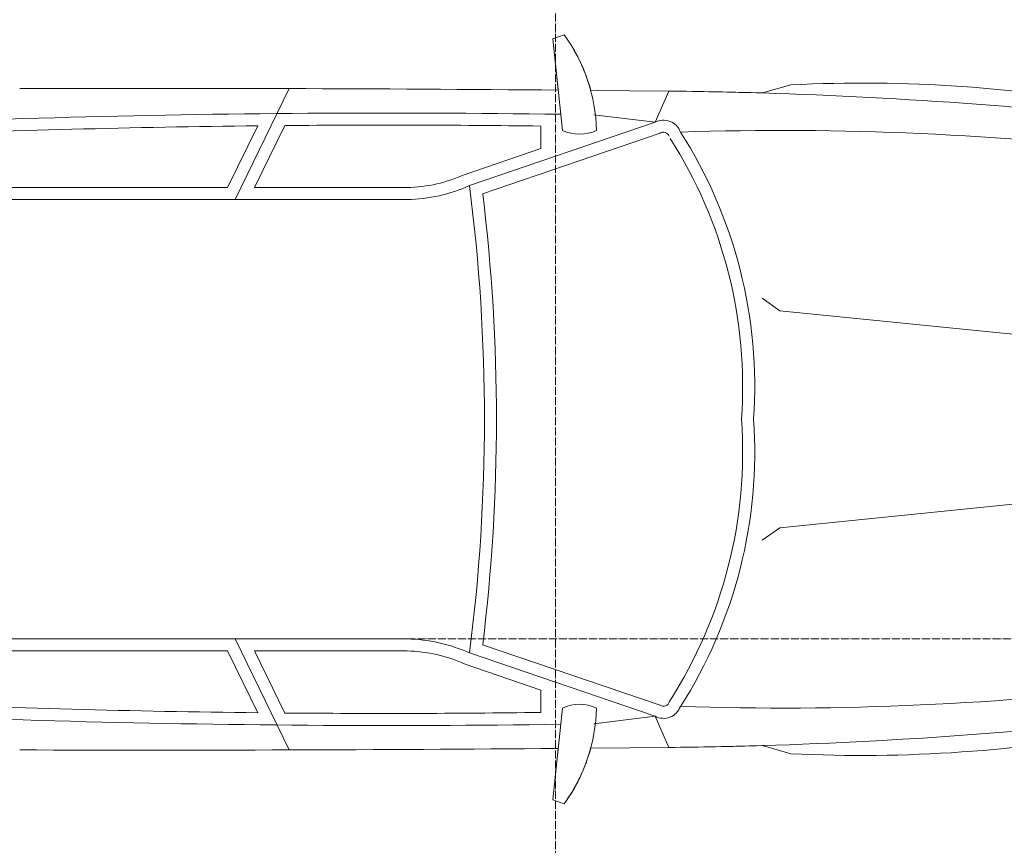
# Model space of a CAD drawing. Header units: millimetres. Extents: x -290 to 116110, y -2975 to 80225.
# Tile 197 of 247: x 68257 to 70707, y 62248 to 64301. Entities that reach past the tile are written whole.
import ezdxf

# ---------------------------------------------------------------- set-up
doc = ezdxf.new("R2010")
doc.units = ezdxf.units.MM
doc.linetypes.add('ADSK_Линия сетки', pattern=[25, 20, -2.5, 0, -2.5])
for name, color, linetype, lineweight in [('Оси', 7, 'Continuous', 9), ('Парковка', 7, 'Continuous', 18), ('Элементы узлов', 7, 'Continuous', 18)]:
    doc.layers.add(name, color=color, linetype=linetype, lineweight=lineweight)

# ---------------------------------------------------------------- blocks, each defined once
blk = doc.blocks.new('199_Парковочные места 3 класса и МГН - Средний класс-5604846-B2_-11_400__На лист секция 4_-11_400')
at = {"layer": 'Элементы узлов', "color": 253, "true_color": 0xaaaaaa}
for p, q in [((983.8, -1142.3), (1089.6, -98.7)), ((1523.8, -1142.3), (1418.1, -98.7)), ((422.3, -1114.3), (442.5, -1185.5)), ((422.3, -1114.3), (442.5, -1185.5)), ((2085.4, -1114.3), (2065.2, -1185.5)), ((2065.2, -1185.5), (2085.4, -1114.3)), ((952.8, -1185.7), (983.8, -1142.3)), ((1554.8, -1185.7), (1523.8, -1142.3)), ((435.9, -1612.5), (437.8, -1418.4)), ((437.8, -1418.4), (435.9, -1612.5)), ((515.3, -1452.5), (437.8, -1418.4)), ((1992.3, -1452.5), (2069.9, -1418.4)), ((2071.8, -1612.5), (2069.9, -1418.4)), ((2071.8, -1612.5), (2069.9, -1418.4)), ((542.8, -1440), (693.3, -1881.5)), ((1964.9, -1440), (1814.4, -1881.5)), ((515.3, -1452.5), (496.7, -1604.6)), ((515.3, -1452.5), (672.7, -1914.3)), ((1992.3, -1452.5), (1834.9, -1914.3)), ((1992.3, -1452.5), (2010.9, -1604.6)), ((297.9, -1678.4), (307.5, -1706.8)), ((297.9, -1678.4), (307.5, -1706.8)), ((307.5, -1706.8), (535.8, -1682.8)), ((2200.1, -1706.8), (1971.9, -1682.8)), ((2209.8, -1678.4), (2200.1, -1706.8)), ((2200.1, -1706.8), (2209.8, -1678.4)), ((307.5, -1706.8), (435.2, -1693.4)), ((2072.4, -1693.4), (2200.1, -1706.8)), ((580.4, -1736.3), (524.7, -1736.3)), ((580.4, -1736.3), (644.8, -1925.3)), ((1927.3, -1736.3), (1862.8, -1925.3)), ((1927.3, -1736.3), (1982.9, -1736.3)), ((677.7, -2069.4), (677.7, -2449.4)), ((707.7, -2069.1), (707.7, -3598.1)), ((1800, -2069.1), (1799.9, -3598.1)), ((1830, -2069.4), (1830, -2449.4)), ((707.7, -2497.5), (431.5, -2362.6)), ((677.7, -2449.4), (523.4, -2374)), ((1800, -2497.5), (2076.1, -2362.6)), ((1830, -2449.4), (1984.3, -2374)), ((677.7, -2516.2), (524, -2441.1)), ((1830, -2516.2), (1983.6, -2441.1)), ((677.7, -2516.2), (677.7, -3236.7)), ((1830, -2516.2), (1830, -3236.7))]:
    blk.add_line(p, q, dxfattribs=at)
for centre, radius, start, end in [((8357.7, -1141), 7822.1, 173.06091, 181.81947), ((-5850.1, -1141), 7822.1, 358.18053, 6.93909), ((3990.7, -937.1), 3572.9, 169.195, 182.843), ((3990.7, -937.1), 3572.9, 169.195, 182.843), ((-1483.1, -937.1), 3572.9, 357.157, 10.805), ((-1483.1, -937.1), 3572.9, 357.157, 10.805), ((12318.1, -1542.7), 11881, 174.25868, 179.4003), ((-9810.4, -1542.7), 11881, 0.5997, 5.74132), ((12318.1, -1542.7), 11881, 178.27689, 179.4003), ((-9810.4, -1542.7), 11881, 0.5997, 1.72311), ((1172.2, -2380), 1175.5, 86.0181, 122.5623), ((1335.5, -2380), 1175.5, 57.4377, 93.9819), ((1172.2, -2380), 1145.5, 85.9136, 122.5623), ((1335.5, -2380), 1145.5, 57.2304, 94.0864), ((555, -1431.5), 44.9, 110.1373, 207.9235), ((1952.7, -1431.5), 44.9, 332.0765, 69.8627), ((555, -1431.5), 14.9, 110.1373, 214.6567), ((1952.7, -1431.5), 14.9, 325.3433, 79.1758), ((545.7, -2019.9), 421.9, 91.3449, 125.9666), ((545.7, -2019.9), 421.9, 105.0802, 125.9666), ((444.1, -1640.4), 100.9, 335.1844, 24.8156), ((2063.5, -1640.4), 100.9, 155.1844, 204.8156), ((1962, -2019.9), 421.9, 54.0334, 88.6551), ((1962, -2019.9), 421.9, 54.0334, 74.9198), ((29999.8, -2117.9), 29507.5, 179.16337, 184.05433), ((-27492.1, -2117.9), 29507.5, 355.94567, 0.83663), ((122294.8, -2693.9), 121863.7, 179.529578, 180.159624), ((122294.8, -2693.9), 121863.7, 179.529578, 180.159624), ((-119787.1, -2693.9), 121863.7, 359.840376, 0.470422), ((-119787.1, -2693.9), 121863.7, 359.840376, 0.470422), ((29999.8, -2117.9), 29477.5, 179.25824, 180.49792), ((-27492.1, -2117.9), 29477.5, 359.50208, 0.74176), ((1253.8, -6444.6), 4597.5, 82.9964, 97.0033), ((1253.8, -6444.6), 4567.5, 82.6909, 97.3089), ((308.1, -2077.9), 369.7, 1.3171, 24.386), ((308.1, -2077.9), 399.7, 1.2667, 24.1731), ((2199.5, -2077.9), 399.7, 155.8269, 178.7333), ((2199.5, -2077.9), 369.7, 155.614, 178.6829), ((29999.8, -2117.9), 29477.5, 180.62835, 182.42614), ((-27492.1, -2117.9), 29477.5, 357.57386, 359.37165)]:
    blk.add_arc(centre, radius, start, end, dxfattribs=at)
blk = doc.blocks.new('135_SLK_GD_AR_rvt-1-B2_-11_400__На лист секция 4_-11_400')
at = {"layer": 'Парковка', "color": 253, "lineweight": 18, "true_color": 0xaaaaaa, "rotation": 269.999999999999}
blk.add_blockref('199_Парковочные места 3 класса и МГН - Средний класс-5604846-B2_-11_400__На лист секция 4_-11_400', (-13064309.7, -9234400.3), dxfattribs=at)
blk = doc.blocks.new('A$Cc005853f')
at = {"layer": 'Оси', "color": 253, "linetype": 'ADSK_Линия сетки', "true_color": 0xaaaaaa}
for p, q in [((67503.1, 2607.6), (67503.1, 76893.1)), ((96019.7, 61839.4), (2670.5, 61839.4))]:
    blk.add_line(p, q, dxfattribs=at)
at = {"lineweight": 5}
blk.add_blockref('135_SLK_GD_AR_rvt-1-B2_-11_400__На лист секция 4_-11_400', (13133512.8, 9298039.8), dxfattribs=at)

msp = doc.modelspace()

# ---------------------------------------------------------------- block references
msp.add_blockref('A$Cc005853f', (2087, 921.7))

doc.saveas('drawing.dxf')
